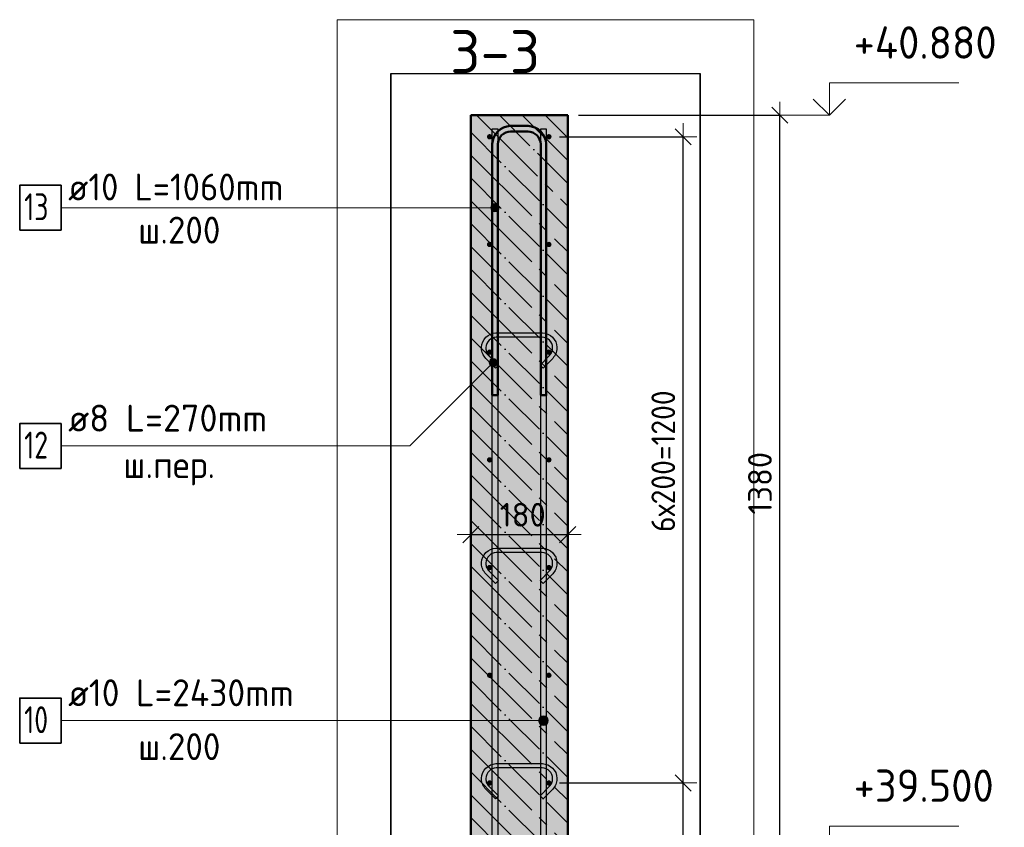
# Model space of a CAD drawing. Header units: millimetres. Extents: x -19950 to 69837, y -2757 to 40090.
# Tile 110 of 136: x 39388 to 41216, y 28973 to 30473. Entities that reach past the tile are written whole.
import ezdxf

# ---------------------------------------------------------------- set-up
doc = ezdxf.new("R2010")
doc.units = ezdxf.units.MM
doc.header["$PDMODE"] = 65
doc.linetypes.add('______11', pattern=[100, 80, -10, 0, -10])
doc.linetypes.add('______5', pattern=[220, 160, -20, 20, -20])
for name, color, linetype, lineweight in [('Standard', 7, 'Continuous', 25), ('Арм.стержн. Арматура края', 96, 'Continuous', 35), ('Арм.стержн. вертикальными 1', 22, 'Continuous', 35), ('Арм.стержн.горизонт. 1', 180, 'Continuous', 35), ('Высотная отметки_ общее', 7, 'Continuous', 13), ('Размерная линия_ общее', 7, 'Continuous', 13)]:
    doc.layers.add(name, color=color, linetype=linetype, lineweight=lineweight)
doc.layers.add('Арм.стержн.Стяжки', color=7, linetype='Continuous', lineweight=35, true_color=0x501e0f)
doc.layers.add('Осевая линия_ общее', color=7, linetype='______5', lineweight=13, true_color=0xa0a0a0)
doc.styles.add('ISOCPEUR', font='ISOCPEUR')
doc.dimstyles.new('DIMSTYLE_7', dxfattribs={"dimtxt": 44, "dimasz": 50, "dimexe": 0, "dimexo": 0, "dimgap": 22, "dimtad": 2, "dimdec": 0, "dimrnd": 5, "dimzin": 12, "dimdsep": 46, "dimtxsty": 'ISOCPEUR', "dimblk1": 'ALL_ML_STRICH', "dimblk2": 'ALL_ML_STRICH', "dimsah": 1, "dimcen": 0, "dimclrd": 7, "dimclre": 256, "dimclrt": 7, "dimadec": 0, "dimazin": 0, "dimtfac": 1, "dimtdec": 0, "dimtix": 1, "dimtmove": 2, "dimatfit": 3, "dimfxl": 0, "dimtzin": 0, "dimlwd": 0, "dimlwe": -3, "dimarcsym": 0})

# ---------------------------------------------------------------- blocks, each defined once
blk = doc.blocks.new('ALL_ML_STRICH')
at = {"color": 0, "linetype": 'ByBlock', "lineweight": -2}
for p, q in [((0, -0.5), (0, 0.5)), ((-1, 0), (0.5, 0)), ((-0.3, -0.3), (0.3, 0.3))]:
    blk.add_line(p, q, dxfattribs=at)
blk = doc.blocks.new('*D359')
at = {"layer": 'DEFPOINTS', "color": 7, "linetype": 'Continuous', "lineweight": 13, "transparency": 33554687}
for p in [(40225.8, 29526.7), (40405.8, 29525), (40225.8, 29516.7)]:
    blk.add_point(p, dxfattribs=at)
at = {"layer": 'Размерная линия_ общее', "color": 253, "linetype": 'Continuous', "lineweight": -2, "true_color": 0xa0a0a0, "transparency": 33554687}
for p, q in [((40225.8, 29516.7), (40225.8, 29516.7)), ((40405.8, 29516.7), (40405.8, 29516.7))]:
    blk.add_line(p, q, dxfattribs=at)
at = {"layer": 'Размерная линия_ общее', "color": 7, "linetype": 'Continuous', "lineweight": -2, "transparency": 33554687}
blk.add_line((40225.8, 29516.7), (40405.8, 29516.7), dxfattribs=at)
at = {"layer": 'Размерная линия_ общее', "color": 7, "linetype": 'Continuous', "lineweight": 13, "transparency": 33554687, "xscale": 50, "yscale": 50, "zscale": 50, "rotation": 180}
blk.add_blockref('ALL_ML_STRICH', (40225.8, 29516.7), dxfattribs=at)
at = {"layer": 'Размерная линия_ общее', "color": 7, "linetype": 'Continuous', "lineweight": 13, "transparency": 33554687, "xscale": 50, "yscale": 50, "zscale": 50}
blk.add_blockref('ALL_ML_STRICH', (40405.8, 29516.7), dxfattribs=at)
at = {"layer": 'Размерная линия_ общее', "color": 7, "linetype": 'Continuous', "lineweight": 13, "transparency": 33554687, "insert": (40322.4, 29553.7), "char_height": 44, "width": 132, "attachment_point": 5, "style": 'ISOCPEUR'}
blk.add_mtext('\\A1;{180}', dxfattribs=at)
blk = doc.blocks.new('*D364')
at = {"layer": 'DEFPOINTS', "color": 7, "linetype": 'Continuous', "lineweight": 13, "transparency": 33554687}
for p in [(40370.8, 29055.6), (40370.8, 28655.6), (40620.2, 28655.6)]:
    blk.add_point(p, dxfattribs=at)
at = {"layer": 'Размерная линия_ общее', "color": 253, "linetype": 'Continuous', "lineweight": -2, "true_color": 0xa0a0a0, "transparency": 33554687}
for p, q in [((40390.8, 29055.6), (40620.2, 29055.6)), ((40390.8, 28655.6), (40620.2, 28655.6))]:
    blk.add_line(p, q, dxfattribs=at)
at = {"layer": 'Размерная линия_ общее', "color": 7, "linetype": 'Continuous', "lineweight": -2, "transparency": 33554687}
blk.add_line((40620.2, 28655.6), (40620.2, 29055.6), dxfattribs=at)
at = {"layer": 'Размерная линия_ общее', "color": 7, "linetype": 'Continuous', "lineweight": 13, "transparency": 33554687, "xscale": 50, "yscale": 50, "zscale": 50}
for p, rotation in [((40620.2, 29055.6), 90), ((40620.2, 28655.6), 270)]:
    blk.add_blockref('ALL_ML_STRICH', p, dxfattribs=dict(at, rotation=rotation))
at = {"layer": 'Размерная линия_ общее', "color": 7, "linetype": 'Continuous', "lineweight": 13, "transparency": 33554687, "insert": (40583.2, 28855.6), "char_height": 44, "width": 132, "attachment_point": 5, "rotation": 90, "style": 'ISOCPEUR'}
blk.add_mtext('\\A1;{400}', dxfattribs=at)
blk = doc.blocks.new('*D365')
at = {"layer": 'DEFPOINTS', "color": 7, "linetype": 'Continuous', "lineweight": 13, "transparency": 33554687}
for p in [(40370.8, 30255.6), (40370.8, 29055.6), (40620.2, 29055.6)]:
    blk.add_point(p, dxfattribs=at)
at = {"layer": 'Размерная линия_ общее', "color": 253, "linetype": 'Continuous', "lineweight": -2, "true_color": 0xa0a0a0, "transparency": 33554687}
for p, q in [((40390.8, 30255.6), (40620.2, 30255.6)), ((40390.8, 29055.6), (40620.2, 29055.6))]:
    blk.add_line(p, q, dxfattribs=at)
at = {"layer": 'Размерная линия_ общее', "color": 7, "linetype": 'Continuous', "lineweight": -2, "transparency": 33554687}
blk.add_line((40620.2, 29055.6), (40620.2, 30255.6), dxfattribs=at)
at = {"layer": 'Размерная линия_ общее', "color": 7, "linetype": 'Continuous', "lineweight": 13, "transparency": 33554687, "xscale": 50, "yscale": 50, "zscale": 50}
for p, rotation in [((40620.2, 30255.6), 90), ((40620.2, 29055.6), 270)]:
    blk.add_blockref('ALL_ML_STRICH', p, dxfattribs=dict(at, rotation=rotation))
at = {"layer": 'Размерная линия_ общее', "color": 7, "linetype": 'Continuous', "lineweight": 13, "transparency": 33554687, "insert": (40561.2, 29521.6), "char_height": 44, "width": 2.2, "attachment_point": 1, "rotation": 90, "line_spacing_factor": 0.60241, "style": 'ISOCPEUR'}
blk.add_mtext('\\W0.91;6х200=1200', dxfattribs=at)
blk = doc.blocks.new('*D368')
at = {"layer": 'DEFPOINTS', "color": 7, "linetype": 'Continuous', "lineweight": 13, "transparency": 33554687}
for p in [(40405.8, 30295.6), (40455.8, 28915.6), (40799.7, 28915.6)]:
    blk.add_point(p, dxfattribs=at)
at = {"layer": 'Размерная линия_ общее', "color": 253, "linetype": 'Continuous', "lineweight": -2, "true_color": 0xa0a0a0, "transparency": 33554687}
for p, q in [((40425.8, 30295.6), (40799.7, 30295.6)), ((40475.8, 28915.6), (40799.7, 28915.6))]:
    blk.add_line(p, q, dxfattribs=at)
at = {"layer": 'Размерная линия_ общее', "color": 7, "linetype": 'Continuous', "lineweight": -2, "transparency": 33554687}
blk.add_line((40799.7, 28915.6), (40799.7, 30295.6), dxfattribs=at)
at = {"layer": 'Размерная линия_ общее', "color": 7, "linetype": 'Continuous', "lineweight": 13, "transparency": 33554687, "xscale": 50, "yscale": 50, "zscale": 50}
for p, rotation in [((40799.7, 30295.6), 90), ((40799.7, 28915.6), 270)]:
    blk.add_blockref('ALL_ML_STRICH', p, dxfattribs=dict(at, rotation=rotation))
at = {"layer": 'Размерная линия_ общее', "color": 7, "linetype": 'Continuous', "lineweight": 13, "transparency": 33554687, "insert": (40762.7, 29612.2), "char_height": 44, "width": 176, "attachment_point": 5, "rotation": 90, "style": 'ISOCPEUR'}
blk.add_mtext('\\A1;{1380}', dxfattribs=at)
blk = doc.blocks.new('COMPLEX_ELEVATIONDIM_14')
at = {"layer": 'Высотная отметки_ общее', "color": 7, "linetype": 'Continuous', "lineweight": 13, "transparency": 33554687}
for p, q in [((40891.7, 30295.6), (40891.7, 30355.6)), ((40891.7, 30355.6), (41131.7, 30355.6)), ((40891.7, 30295.6), (40861.7, 30325.6)), ((40891.7, 30295.6), (40921.7, 30325.6)), ((40891.7, 30295.6), (40825.5, 30295.6)), ((40891.7, 30295.6), (40891.7, 30295.6)), ((40891.7, 30295.6), (40891.7, 30295.6)), ((40891.7, 30295.6), (40891.7, 30295.6)), ((40891.7, 30295.6), (40891.7, 30295.6)), ((40891.7, 28915.6), (40891.7, 28975.6)), ((40891.7, 28975.6), (41131.7, 28975.6)), ((40891.7, 28915.6), (40861.7, 28945.6)), ((40891.7, 28915.6), (40921.7, 28945.6)), ((40891.7, 28915.6), (40825.5, 28915.6)), ((40891.7, 28915.6), (40891.7, 28915.6)), ((40891.7, 28915.6), (40891.7, 28915.6)), ((40891.7, 28915.6), (40891.7, 28915.6)), ((40891.7, 28915.6), (40891.7, 28915.6)), ((40891.7, 28735.6), (40891.7, 28795.6)), ((40891.7, 28795.6), (41131.7, 28795.6)), ((40891.7, 28735.6), (40861.7, 28765.6)), ((40891.7, 28735.6), (40921.7, 28765.6)), ((40891.7, 28735.6), (40825.5, 28735.6)), ((40891.7, 28735.6), (40891.7, 28735.6)), ((40891.7, 28735.6), (40891.7, 28735.6)), ((40891.7, 28735.6), (40891.7, 28735.6)), ((40891.7, 28735.6), (40891.7, 28735.6)), ((40891.7, 27815.6), (40891.7, 27875.6)), ((40891.7, 27875.6), (41131.7, 27875.6)), ((40891.7, 27815.6), (40861.7, 27845.6)), ((40891.7, 27815.6), (40921.7, 27845.6)), ((40891.7, 27815.6), (40891.7, 27815.6)), ((40891.7, 27815.6), (40891.7, 27815.6)), ((40891.7, 27815.6), (40891.7, 27815.6)), ((40891.7, 27815.6), (40891.7, 27815.6))]:
    blk.add_line(p, q, dxfattribs=at)
blk.add_lwpolyline([(40891.7, 27815.6), (40831.7, 27815.6), (40831.7, 27815.6), (40825.5, 27815.6)], dxfattribs=at)
at = {"layer": 'Высотная отметки_ общее', "color": 7, "linetype": 'Continuous', "lineweight": 13, "transparency": 33554687, "char_height": 60, "attachment_point": 7, "style": 'ISOCPEUR'}
for s, insert, width in [('\\W0.96;+40.880', (40936.7, 30400.6), 304.516), ('\\W0.96;+39.500', (40936.7, 29020.6), 298.477), ('\\W0.96;+39.320', (40936.7, 28840.6), 298.477), ('\\W0.96;+38.400', (40936.7, 27920.6), 304.516)]:
    blk.add_mtext(s, dxfattribs=dict(at, insert=insert, width=width))

msp = doc.modelspace()

# ---------------------------------------------------------------- hatches: boundary and pattern name
at = {"layer": 'Standard', "linetype": 'Continuous', "lineweight": -3, "transparency": 33554687}
msp.add_hatch(color=7, dxfattribs=at).paths.add_polyline_path([(40405.8, 30295.6), (40225.8, 30295.6), (40225.8, 27815.6), (40405.8, 27815.6)])
at = {"layer": 'Арм.стержн. Арматура края', "linetype": 'Continuous', "lineweight": 13, "transparency": 33554687}
for points in [[(40264.3, 30120.2), (40264.3, 30127.7), (40263.3, 30123.9)], [(40264.3, 30127.7), (40267, 30117.5), (40267, 30130.4)], [(40264.3, 30127.7), (40264.3, 30120.2), (40267, 30117.5)], [(40267, 30130.4), (40270.8, 30116.4), (40270.8, 30131.4)], [(40267, 30130.4), (40267, 30117.5), (40270.8, 30116.4)], [(40270.8, 30131.4), (40270.8, 30116.4), (40274.5, 30117.5)], [(40270.8, 30131.4), (40274.5, 30117.5), (40274.5, 30130.4)], [(40274.5, 30130.4), (40274.5, 30117.5), (40277.2, 30120.2)], [(40274.5, 30130.4), (40277.2, 30120.2), (40277.2, 30127.7)], [(40277.2, 30127.7), (40277.2, 30120.2), (40278.3, 30123.9)]]:
    msp.add_hatch(color=7, dxfattribs=at).paths.add_polyline_path(points)
at = {"layer": 'Арм.стержн. вертикальными 1', "linetype": 'Continuous', "lineweight": 13, "transparency": 33554687}
for points in [[(40353.1, 29166.9), (40353.1, 29175.9), (40351.8, 29171.4)], [(40353.1, 29175.9), (40356.3, 29163.7), (40356.3, 29179.2)], [(40353.1, 29175.9), (40353.1, 29166.9), (40356.3, 29163.7)], [(40356.3, 29179.2), (40360.8, 29162.4), (40360.8, 29180.4)], [(40356.3, 29179.2), (40356.3, 29163.7), (40360.8, 29162.4)], [(40360.8, 29180.4), (40360.8, 29162.4), (40365.3, 29163.7)], [(40360.8, 29180.4), (40365.3, 29163.7), (40365.3, 29179.2)], [(40365.3, 29179.2), (40365.3, 29163.7), (40368.5, 29166.9)], [(40365.3, 29179.2), (40368.5, 29166.9), (40368.5, 29175.9)], [(40368.5, 29175.9), (40368.5, 29166.9), (40369.8, 29171.4)]]:
    msp.add_hatch(color=7, dxfattribs=at).paths.add_polyline_path(points)
at = {"layer": 'Арм.стержн.горизонт. 1', "linetype": 'Continuous', "lineweight": 50, "transparency": 33554687}
for points in [[(40265.8, 30255.6), (40265.4, 30257.5), (40264.3, 30259.1), (40262.7, 30260.2), (40260.8, 30260.6), (40258.9, 30260.2), (40257.3, 30259.1), (40256.2, 30257.5), (40255.8, 30255.6), (40256.2, 30253.7), (40257.3, 30252.1), (40258.9, 30251), (40260.8, 30250.6), (40262.7, 30251), (40264.3, 30252.1), (40265.4, 30253.7)], [(40375.8, 30255.6), (40375.4, 30257.5), (40374.3, 30259.1), (40372.7, 30260.2), (40370.8, 30260.6), (40368.9, 30260.2), (40367.3, 30259.1), (40366.2, 30257.5), (40365.8, 30255.6), (40366.2, 30253.7), (40367.3, 30252.1), (40368.9, 30251), (40370.8, 30250.6), (40372.7, 30251), (40374.3, 30252.1), (40375.4, 30253.7)], [(40265.8, 30055.6), (40265.4, 30057.5), (40264.3, 30059.1), (40262.7, 30060.2), (40260.8, 30060.6), (40258.9, 30060.2), (40257.3, 30059.1), (40256.2, 30057.5), (40255.8, 30055.6), (40256.2, 30053.7), (40257.3, 30052.1), (40258.9, 30051), (40260.8, 30050.6), (40262.7, 30051), (40264.3, 30052.1), (40265.4, 30053.7)], [(40375.8, 30055.6), (40375.4, 30057.5), (40374.3, 30059.1), (40372.7, 30060.2), (40370.8, 30060.6), (40368.9, 30060.2), (40367.3, 30059.1), (40366.2, 30057.5), (40365.8, 30055.6), (40366.2, 30053.7), (40367.3, 30052.1), (40368.9, 30051), (40370.8, 30050.6), (40372.7, 30051), (40374.3, 30052.1), (40375.4, 30053.7)], [(40265.8, 29855.6), (40265.4, 29857.5), (40264.3, 29859.1), (40262.7, 29860.2), (40260.8, 29860.6), (40258.9, 29860.2), (40257.3, 29859.1), (40256.2, 29857.5), (40255.8, 29855.6), (40256.2, 29853.7), (40257.3, 29852.1), (40258.9, 29851), (40260.8, 29850.6), (40262.7, 29851), (40264.3, 29852.1), (40265.4, 29853.7)], [(40375.8, 29855.6), (40375.4, 29857.5), (40374.3, 29859.1), (40372.7, 29860.2), (40370.8, 29860.6), (40368.9, 29860.2), (40367.3, 29859.1), (40366.2, 29857.5), (40365.8, 29855.6), (40366.2, 29853.7), (40367.3, 29852.1), (40368.9, 29851), (40370.8, 29850.6), (40372.7, 29851), (40374.3, 29852.1), (40375.4, 29853.7)], [(40265.8, 29655.6), (40265.4, 29657.5), (40264.3, 29659.1), (40262.7, 29660.2), (40260.8, 29660.6), (40258.9, 29660.2), (40257.3, 29659.1), (40256.2, 29657.5), (40255.8, 29655.6), (40256.2, 29653.7), (40257.3, 29652.1), (40258.9, 29651), (40260.8, 29650.6), (40262.7, 29651), (40264.3, 29652.1), (40265.4, 29653.7)], [(40375.8, 29655.6), (40375.4, 29657.5), (40374.3, 29659.1), (40372.7, 29660.2), (40370.8, 29660.6), (40368.9, 29660.2), (40367.3, 29659.1), (40366.2, 29657.5), (40365.8, 29655.6), (40366.2, 29653.7), (40367.3, 29652.1), (40368.9, 29651), (40370.8, 29650.6), (40372.7, 29651), (40374.3, 29652.1), (40375.4, 29653.7)], [(40265.8, 29455.6), (40265.4, 29457.5), (40264.3, 29459.1), (40262.7, 29460.2), (40260.8, 29460.6), (40258.9, 29460.2), (40257.3, 29459.1), (40256.2, 29457.5), (40255.8, 29455.6), (40256.2, 29453.7), (40257.3, 29452.1), (40258.9, 29451), (40260.8, 29450.6), (40262.7, 29451), (40264.3, 29452.1), (40265.4, 29453.7)], [(40375.8, 29455.6), (40375.4, 29457.5), (40374.3, 29459.1), (40372.7, 29460.2), (40370.8, 29460.6), (40368.9, 29460.2), (40367.3, 29459.1), (40366.2, 29457.5), (40365.8, 29455.6), (40366.2, 29453.7), (40367.3, 29452.1), (40368.9, 29451), (40370.8, 29450.6), (40372.7, 29451), (40374.3, 29452.1), (40375.4, 29453.7)], [(40265.8, 29255.6), (40265.4, 29257.5), (40264.3, 29259.1), (40262.7, 29260.2), (40260.8, 29260.6), (40258.9, 29260.2), (40257.3, 29259.1), (40256.2, 29257.5), (40255.8, 29255.6), (40256.2, 29253.7), (40257.3, 29252.1), (40258.9, 29251), (40260.8, 29250.6), (40262.7, 29251), (40264.3, 29252.1), (40265.4, 29253.7)], [(40375.8, 29255.6), (40375.4, 29257.5), (40374.3, 29259.1), (40372.7, 29260.2), (40370.8, 29260.6), (40368.9, 29260.2), (40367.3, 29259.1), (40366.2, 29257.5), (40365.8, 29255.6), (40366.2, 29253.7), (40367.3, 29252.1), (40368.9, 29251), (40370.8, 29250.6), (40372.7, 29251), (40374.3, 29252.1), (40375.4, 29253.7)], [(40265.8, 29055.6), (40265.4, 29057.5), (40264.3, 29059.1), (40262.7, 29060.2), (40260.8, 29060.6), (40258.9, 29060.2), (40257.3, 29059.1), (40256.2, 29057.5), (40255.8, 29055.6), (40256.2, 29053.7), (40257.3, 29052.1), (40258.9, 29051), (40260.8, 29050.6), (40262.7, 29051), (40264.3, 29052.1), (40265.4, 29053.7)], [(40375.8, 29055.6), (40375.4, 29057.5), (40374.3, 29059.1), (40372.7, 29060.2), (40370.8, 29060.6), (40368.9, 29060.2), (40367.3, 29059.1), (40366.2, 29057.5), (40365.8, 29055.6), (40366.2, 29053.7), (40367.3, 29052.1), (40368.9, 29051), (40370.8, 29050.6), (40372.7, 29051), (40374.3, 29052.1), (40375.4, 29053.7)]]:
    msp.add_hatch(color=4, dxfattribs=at).paths.add_polyline_path(points)
at = {"layer": 'Арм.стержн.Стяжки', "linetype": 'Continuous', "lineweight": 13, "transparency": 33554687}
for points in [[(40260, 29838), (40272.6, 29830.8), (40261.9, 29841.4)], [(40260, 29834.2), (40269.2, 29828.9), (40260, 29838)], [(40260, 29838), (40269.2, 29828.9), (40272.6, 29830.8)], [(40265.3, 29828.9), (40260, 29834.2), (40261.9, 29830.8)], [(40260, 29834.2), (40265.3, 29828.9), (40269.2, 29828.9)], [(40261.9, 29841.4), (40274.5, 29834.2), (40265.3, 29843.3)], [(40261.9, 29841.4), (40272.6, 29830.8), (40274.5, 29834.2)], [(40265.3, 29843.3), (40274.5, 29834.2), (40274.5, 29838)], [(40265.3, 29843.3), (40274.5, 29838), (40269.2, 29843.3)], [(40269.2, 29843.3), (40274.5, 29838), (40272.6, 29841.4)]]:
    msp.add_hatch(color=7, dxfattribs=at).paths.add_polyline_path(points)

# ---------------------------------------------------------------- linework, layer by layer
at = {"layer": 'Standard', "color": 52, "linetype": 'Continuous', "lineweight": -3, "transparency": 33554687}
for p, q in [((40077.7, 30373), (40651.5, 30373)), ((40077.7, 30373), (40651.5, 30373)), ((40077.7, 27483.2), (40077.7, 30373)), ((40077.7, 30373), (40077.7, 27483.2)), ((40651.5, 27483.2), (40651.5, 30373)), ((40651.5, 30373), (40651.5, 27483.2))]:
    msp.add_line(p, q, dxfattribs=at)
at = {"layer": 'Standard', "color": 7, "linetype": 'Continuous', "lineweight": 50, "transparency": 33554687}
for p, q in [((40225.8, 30295.6), (40225.8, 27815.6)), ((40405.8, 30295.6), (40225.8, 30295.6)), ((40405.8, 27815.6), (40405.8, 30295.6))]:
    msp.add_line(p, q, dxfattribs=at)
at = {"layer": 'Standard', "color": 7, "linetype": '______5', "lineweight": -3, "transparency": 33554687}
for p, q in [((40236.6, 30295.6), (40405.8, 30126.4)), ((40321.5, 30295.6), (40405.8, 30211.3)), ((40225.8, 30221.6), (40405.8, 30041.6)), ((40225.8, 30136.7), (40405.8, 29956.7)), ((40225.8, 30051.9), (40405.8, 29871.9)), ((40225.8, 29967), (40405.8, 29787)), ((40225.8, 29882.2), (40405.8, 29702.2)), ((40225.8, 29797.3), (40405.8, 29617.3)), ((40225.8, 29712.5), (40405.8, 29532.5)), ((40225.8, 29627.6), (40405.8, 29447.6)), ((40225.8, 29542.8), (40405.8, 29362.8)), ((40225.8, 29457.9), (40405.8, 29277.9)), ((40225.8, 29373.1), (40405.8, 29193.1)), ((40225.8, 29288.2), (40405.8, 29108.2)), ((40225.8, 29203.4), (40405.8, 29023.4)), ((40225.8, 29118.5), (40405.8, 28938.5)), ((40225.8, 29033.7), (40405.8, 28853.7))]:
    msp.add_line(p, q, dxfattribs=at)
at = {"layer": 'Standard', "color": 7, "linetype": '______11', "lineweight": -3, "transparency": 33554687}
for p, q in [((40279.1, 30295.6), (40405.8, 30168.9)), ((40363.9, 30295.6), (40405.8, 30253.7)), ((40225.8, 30264), (40405.8, 30084)), ((40225.8, 30179.2), (40405.8, 29999.2)), ((40225.8, 30094.3), (40405.8, 29914.3)), ((40225.8, 30009.5), (40405.8, 29829.5)), ((40225.8, 29924.6), (40405.8, 29744.6)), ((40225.8, 29839.8), (40405.8, 29659.8)), ((40225.8, 29754.9), (40405.8, 29574.9)), ((40225.8, 29670.1), (40405.8, 29490.1)), ((40225.8, 29585.2), (40405.8, 29405.2)), ((40225.8, 29500.3), (40405.8, 29320.3)), ((40225.8, 29415.5), (40405.8, 29235.5)), ((40225.8, 29330.6), (40405.8, 29150.6)), ((40225.8, 29245.8), (40405.8, 29065.8)), ((40225.8, 29160.9), (40405.8, 28980.9)), ((40225.8, 29076.1), (40405.8, 28896.1)), ((40225.8, 28991.2), (40405.8, 28811.2))]:
    msp.add_line(p, q, dxfattribs=at)
at = {"layer": 'Standard', "color": 7, "linetype": 'Continuous', "lineweight": 13, "transparency": 33554687}
msp.add_lwpolyline([(39977.7, 27383.2), (40751.5, 27383.2), (40751.5, 30473), (39977.7, 30473), (39977.7, 27383.2)], dxfattribs=at)
at = {"layer": 'Арм.стержн. Арматура края', "color": 7, "linetype": 'Continuous', "lineweight": 13, "transparency": 33554687}
for p, q in [((40270.8, 30131.4), (40270.8, 30131.4)), ((39465.1, 30123.9), (40187.6, 30123.9)), ((40187.6, 30123.9), (40270.8, 30123.9)), ((40263.3, 30123.9), (40263.3, 30123.9)), ((40270.8, 30116.4), (40270.8, 30116.4)), ((40278.3, 30123.9), (40278.3, 30123.9))]:
    msp.add_line(p, q, dxfattribs=at)
at = {"layer": 'Арм.стержн. Арматура края', "color": 4, "linetype": 'Continuous', "lineweight": 50, "transparency": 33554687}
msp.add_lwpolyline([(40355.8, 29775.6), (40355.8, 30241.6), (40355.2, 30246.1), (40353.7, 30250.7), (40351.3, 30254.9), (40348.5, 30258.3), (40345, 30261.1), (40340.9, 30263.5), (40336.3, 30265), (40331.8, 30265.6), (40299.8, 30265.6), (40295.3, 30265), (40290.7, 30263.5), (40286.5, 30261.1), (40283.1, 30258.3), (40280.3, 30254.9), (40277.9, 30250.7), (40276.4, 30246.1), (40275.8, 30241.6), (40275.8, 29775.6), (40265.8, 29775.6), (40265.8, 30242.3), (40266.6, 30248.4), (40268.7, 30254.7), (40272, 30260.6), (40276, 30265.4), (40280.8, 30269.4), (40286.7, 30272.7), (40293, 30274.8), (40299.1, 30275.6), (40332.4, 30275.6), (40338.5, 30274.8), (40344.9, 30272.7), (40350.7, 30269.4), (40355.6, 30265.4), (40359.6, 30260.6), (40362.9, 30254.7), (40364.9, 30248.4), (40365.8, 30242.3), (40365.8, 29775.6), (40355.8, 29775.6)], dxfattribs=at)
at = {"layer": 'Арм.стержн. Арматура края', "color": 7, "linetype": 'Continuous', "lineweight": 35, "transparency": 33554687}
msp.add_lwpolyline([(39388.4, 30082.3), (39465.1, 30082.3), (39465.1, 30165.6), (39388.4, 30165.6), (39388.4, 30082.3)], dxfattribs=at)
at = {"layer": 'Арм.стержн. Арматура края', "color": 7, "linetype": 'Continuous', "lineweight": 13, "transparency": 33554687}
msp.add_circle((40270.8, 30123.9), 7.5, dxfattribs=at)
at = {"layer": 'Арм.стержн. вертикальными 1', "color": 7, "linetype": 'Continuous', "lineweight": 13, "transparency": 33554687}
for p, q in [((40360.8, 29180.4), (40360.8, 29180.4)), ((39465.1, 29171.4), (40187.6, 29171.4)), ((40187.6, 29171.4), (40360.8, 29171.4)), ((40351.8, 29171.4), (40351.8, 29171.4)), ((40360.8, 29162.4), (40360.8, 29162.4)), ((40369.8, 29171.4), (40369.8, 29171.4))]:
    msp.add_line(p, q, dxfattribs=at)
at = {"layer": 'Арм.стержн. вертикальными 1', "color": 4, "linetype": 'Continuous', "lineweight": 25, "transparency": 33554687}
for points in [[(40265.8, 27840.6), (40265.8, 30270.6), (40275.8, 30270.6), (40275.8, 27840.6), (40265.8, 27840.6)], [(40355.8, 27840.6), (40355.8, 30270.6), (40365.8, 30270.6), (40365.8, 27840.6), (40355.8, 27840.6)]]:
    msp.add_lwpolyline(points, dxfattribs=at)
at = {"layer": 'Арм.стержн. вертикальными 1', "color": 7, "linetype": 'Continuous', "lineweight": 35, "transparency": 33554687}
msp.add_lwpolyline([(39388.4, 29129.8), (39465.1, 29129.8), (39465.1, 29213.1), (39388.4, 29213.1), (39388.4, 29129.8)], dxfattribs=at)
at = {"layer": 'Арм.стержн. вертикальными 1', "color": 7, "linetype": 'Continuous', "lineweight": 13, "transparency": 33554687}
msp.add_circle((40360.8, 29171.4), 9, dxfattribs=at)
at = {"layer": 'Арм.стержн.Стяжки', "color": 7, "linetype": 'Continuous', "lineweight": 13, "transparency": 33554687}
for p, q in [((40112.6, 29681.4), (40267.3, 29836.1)), ((40261.9, 29841.4), (40261.9, 29841.4)), ((40272.6, 29841.4), (40272.6, 29841.4)), ((40261.9, 29830.8), (40261.9, 29830.8)), ((40272.6, 29830.8), (40272.6, 29830.8)), ((39465.1, 29681.4), (40112.6, 29681.4))]:
    msp.add_line(p, q, dxfattribs=at)
at = {"layer": 'Арм.стержн.Стяжки', "color": 40, "linetype": 'Continuous', "lineweight": 25, "transparency": 33554687}
for points in [[(40354.4, 29831.7), (40372.2, 29849.6), (40373.5, 29851), (40374.6, 29852.5), (40375.5, 29854.2), (40376.3, 29855.8), (40376.9, 29857.5), (40377.4, 29859.4), (40377.7, 29861.2), (40377.8, 29863.1), (40377.8, 29864.2), (40377.3, 29867.9), (40376.1, 29871.5), (40374.2, 29874.9), (40372, 29877.6), (40369.2, 29879.9), (40365.9, 29881.8), (40362.2, 29883), (40358.6, 29883.5), (40273.1, 29883.5), (40269.4, 29883), (40265.8, 29881.8), (40262.4, 29879.9), (40259.7, 29877.6), (40257.4, 29874.9), (40255.5, 29871.5), (40254.3, 29867.9), (40253.8, 29864.2), (40253.8, 29863.1), (40254, 29861.2), (40254.3, 29859.4), (40254.7, 29857.5), (40255.3, 29855.8), (40256.1, 29854.2), (40257.1, 29852.5), (40258.2, 29851), (40259.4, 29849.6), (40277.3, 29831.7), (40271.6, 29826.1), (40253.6, 29844.1), (40251.9, 29846.1), (40250.4, 29848.2), (40249, 29850.4), (40248, 29852.8), (40247.1, 29855.2), (40246.4, 29857.7), (40246, 29860.3), (40245.8, 29862.8), (40245.8, 29864.8), (40246.5, 29869.7), (40248.2, 29874.8), (40250.8, 29879.4), (40254, 29883.3), (40257.9, 29886.5), (40262.5, 29889.1), (40267.6, 29890.8), (40272.5, 29891.5), (40359.1, 29891.5), (40364, 29890.8), (40369.1, 29889.1), (40373.8, 29886.5), (40377.6, 29883.3), (40380.9, 29879.4), (40383.5, 29874.8), (40385.1, 29869.7), (40385.8, 29864.8), (40385.8, 29862.8), (40385.6, 29860.3), (40385.2, 29857.7), (40384.6, 29855.2), (40383.7, 29852.8), (40382.6, 29850.4), (40381.3, 29848.2), (40379.7, 29846.1), (40378.1, 29844.1), (40360, 29826.1), (40354.4, 29831.7)], [(40354.4, 29431.7), (40372.2, 29449.6), (40373.5, 29451), (40374.6, 29452.5), (40375.5, 29454.2), (40376.3, 29455.8), (40376.9, 29457.5), (40377.4, 29459.4), (40377.7, 29461.2), (40377.8, 29463.1), (40377.8, 29464.2), (40377.3, 29467.9), (40376.1, 29471.5), (40374.2, 29474.9), (40372, 29477.6), (40369.2, 29479.9), (40365.9, 29481.8), (40362.2, 29483), (40358.6, 29483.5), (40273.1, 29483.5), (40269.4, 29483), (40265.8, 29481.8), (40262.4, 29479.9), (40259.7, 29477.6), (40257.4, 29474.9), (40255.5, 29471.5), (40254.3, 29467.9), (40253.8, 29464.2), (40253.8, 29463.1), (40254, 29461.2), (40254.3, 29459.4), (40254.7, 29457.5), (40255.3, 29455.8), (40256.1, 29454.2), (40257.1, 29452.5), (40258.2, 29451), (40259.4, 29449.6), (40277.3, 29431.7), (40271.6, 29426.1), (40253.6, 29444.1), (40251.9, 29446.1), (40250.4, 29448.2), (40249, 29450.4), (40248, 29452.8), (40247.1, 29455.2), (40246.4, 29457.7), (40246, 29460.3), (40245.8, 29462.8), (40245.8, 29464.8), (40246.5, 29469.7), (40248.2, 29474.8), (40250.8, 29479.4), (40254, 29483.3), (40257.9, 29486.5), (40262.5, 29489.1), (40267.6, 29490.8), (40272.5, 29491.5), (40359.1, 29491.5), (40364, 29490.8), (40369.1, 29489.1), (40373.8, 29486.5), (40377.6, 29483.3), (40380.9, 29479.4), (40383.5, 29474.8), (40385.1, 29469.7), (40385.8, 29464.8), (40385.8, 29462.8), (40385.6, 29460.3), (40385.2, 29457.7), (40384.6, 29455.2), (40383.7, 29452.8), (40382.6, 29450.4), (40381.3, 29448.2), (40379.7, 29446.1), (40378.1, 29444.1), (40360, 29426.1), (40354.4, 29431.7)], [(40354.4, 29031.7), (40372.2, 29049.6), (40373.5, 29051), (40374.6, 29052.5), (40375.5, 29054.2), (40376.3, 29055.8), (40376.9, 29057.5), (40377.4, 29059.4), (40377.7, 29061.2), (40377.8, 29063.1), (40377.8, 29064.2), (40377.3, 29067.9), (40376.1, 29071.5), (40374.2, 29074.9), (40372, 29077.6), (40369.2, 29079.9), (40365.9, 29081.8), (40362.2, 29083), (40358.6, 29083.5), (40273.1, 29083.5), (40269.4, 29083), (40265.8, 29081.8), (40262.4, 29079.9), (40259.7, 29077.6), (40257.4, 29074.9), (40255.5, 29071.5), (40254.3, 29067.9), (40253.8, 29064.2), (40253.8, 29063.1), (40254, 29061.2), (40254.3, 29059.4), (40254.7, 29057.5), (40255.3, 29055.8), (40256.1, 29054.2), (40257.1, 29052.5), (40258.2, 29051), (40259.4, 29049.6), (40277.3, 29031.7), (40271.6, 29026.1), (40253.6, 29044.1), (40251.9, 29046.1), (40250.4, 29048.2), (40249, 29050.4), (40248, 29052.8), (40247.1, 29055.2), (40246.4, 29057.7), (40246, 29060.3), (40245.8, 29062.8), (40245.8, 29064.8), (40246.5, 29069.7), (40248.2, 29074.8), (40250.8, 29079.4), (40254, 29083.3), (40257.9, 29086.5), (40262.5, 29089.1), (40267.6, 29090.8), (40272.5, 29091.5), (40359.1, 29091.5), (40364, 29090.8), (40369.1, 29089.1), (40373.8, 29086.5), (40377.6, 29083.3), (40380.9, 29079.4), (40383.5, 29074.8), (40385.1, 29069.7), (40385.8, 29064.8), (40385.8, 29062.8), (40385.6, 29060.3), (40385.2, 29057.7), (40384.6, 29055.2), (40383.7, 29052.8), (40382.6, 29050.4), (40381.3, 29048.2), (40379.7, 29046.1), (40378.1, 29044.1), (40360, 29026.1), (40354.4, 29031.7)]]:
    msp.add_lwpolyline(points, dxfattribs=at)
at = {"layer": 'Арм.стержн.Стяжки', "color": 7, "linetype": 'Continuous', "lineweight": 35, "transparency": 33554687}
msp.add_lwpolyline([(39388.4, 29639.8), (39465.1, 29639.8), (39465.1, 29723.1), (39388.4, 29723.1), (39388.4, 29639.8)], dxfattribs=at)
at = {"layer": 'Арм.стержн.Стяжки', "color": 7, "linetype": 'Continuous', "lineweight": 13, "transparency": 33554687}
msp.add_circle((40267.3, 29836.1), 7.5, dxfattribs=at)
at = {"layer": 'Осевая линия_ общее', "color": 7, "linetype": 'Continuous', "lineweight": 13, "transparency": 33554687}
msp.add_line((40270.8, 29171.4), (39580.8, 29171.4), dxfattribs=at)

# ---------------------------------------------------------------- block references
at = {"layer": 'Высотная отметки_ общее', "color": 7, "linetype": 'Continuous', "lineweight": 13, "transparency": 33554687}
msp.add_blockref('COMPLEX_ELEVATIONDIM_14', (0, 0), dxfattribs=at)

# ---------------------------------------------------------------- texts
at = {"layer": 'Standard', "color": 7, "linetype": 'Continuous', "lineweight": 13, "transparency": 33554687, "insert": (40187.5, 30413.7), "char_height": 80, "width": 204.522, "attachment_point": 4, "style": 'ISOCPEUR'}
msp.add_mtext('\\A1;{\\fISOCPEUR|i0|b0;\\H80.000000;\\W1.000000;\\C7;3-3}\\P', dxfattribs=at)
at = {"layer": 'Арм.стержн. Арматура края', "color": 7, "linetype": 'Continuous', "lineweight": 25, "transparency": 33554687, "char_height": 50, "attachment_point": 7, "style": 'ISOCPEUR'}
for s, insert, width in [('\\W0.94;ø10 L=1060mm ', (39478.4, 30137.3), 478.268), ('\\W0.75;13', (39396.7, 30100.6), 78.713), ('\\W0.95;ш.200 ', (39608.4, 30057.3), 218.666)]:
    msp.add_mtext(s, dxfattribs=dict(at, insert=insert, width=width))
at = {"layer": 'Арм.стержн. вертикальными 1', "color": 7, "linetype": 'Continuous', "lineweight": 25, "transparency": 33554687, "char_height": 50, "attachment_point": 7, "style": 'ISOCPEUR'}
for s, insert, width in [('\\W0.96;ø10 L=2430mm ', (39478.4, 29198.1), 493.775), ('\\W0.75;10', (39396.7, 29148.1), 78.713), ('\\W0.95;ш.200 ', (39608.4, 29098.1), 218.666)]:
    msp.add_mtext(s, dxfattribs=dict(at, insert=insert, width=width))
at = {"layer": 'Арм.стержн.Стяжки', "color": 7, "linetype": 'Continuous', "lineweight": 25, "transparency": 33554687, "char_height": 50, "attachment_point": 7, "style": 'ISOCPEUR'}
for s, insert, width in [('\\W0.98;ø8 L=270mm ', (39478.4, 29708.1), 429.211), ('\\W0.75;12', (39396.7, 29658.1), 78.713), ('\\W0.95;ш.пер. ', (39580.9, 29608.1), 233.729)]:
    msp.add_mtext(s, dxfattribs=dict(at, insert=insert, width=width))

# ---------------------------------------------------------------- dimensions: what is measured, and where the dimension line sits
at = {"layer": 'Размерная линия_ общее', "color": 7, "linetype": 'Continuous', "lineweight": 13, "transparency": 33554687}
for base, p1, p2, picture, middle in [((40799.7, 30295.6), (40475.8, 28915.6), (40425.8, 30295.6), '*D368', (40762.7, 29612.2)), ((40620.2, 29055.6), (40390.8, 28655.6), (40390.8, 29055.6), '*D364', (40583.2, 28855.6))]:
    dim = msp.add_linear_dim(base=base, p1=p1, p2=p2, angle=90, dimstyle='DIMSTYLE_7', override={"dimpost": '<>', "dimclrd": 7, "dimclre": 253, "dimclrt": 7, "dimlwd": 0, "dimlwe": 65533}, dxfattribs=at)
    dim.commit()
    dim.dimension.update_dxf_attribs({"geometry": picture, "text_midpoint": middle, "dimtype": 160})
dim = msp.add_linear_dim(base=(40620.2, 30255.6), p1=(40390.8, 29055.6), p2=(40390.8, 30255.6), angle=90, text='\\W0.91;6х200=1200', dimstyle='DIMSTYLE_7', override={"dimpost": '<>', "dimclrd": 7, "dimclre": 253, "dimclrt": 7, "dimlwd": 0, "dimlwe": 65533}, dxfattribs=at)
dim.commit()
dim.dimension.update_dxf_attribs({"geometry": '*D365', "text_midpoint": (40598.2, 29655.6), "dimtype": 160})
dim = msp.add_linear_dim(base=(40405.8, 29516.7), p1=(40225.8, 29516.7), p2=(40405.8, 29516.7), dimstyle='DIMSTYLE_7', override={"dimpost": '<>', "dimclrd": 7, "dimclre": 253, "dimclrt": 7, "dimlwd": 0, "dimlwe": 65533}, dxfattribs=at)
dim.commit()
dim.dimension.update_dxf_attribs({"geometry": '*D359', "text_midpoint": (40322.4, 29553.7), "dimtype": 160})

doc.saveas('drawing.dxf')
